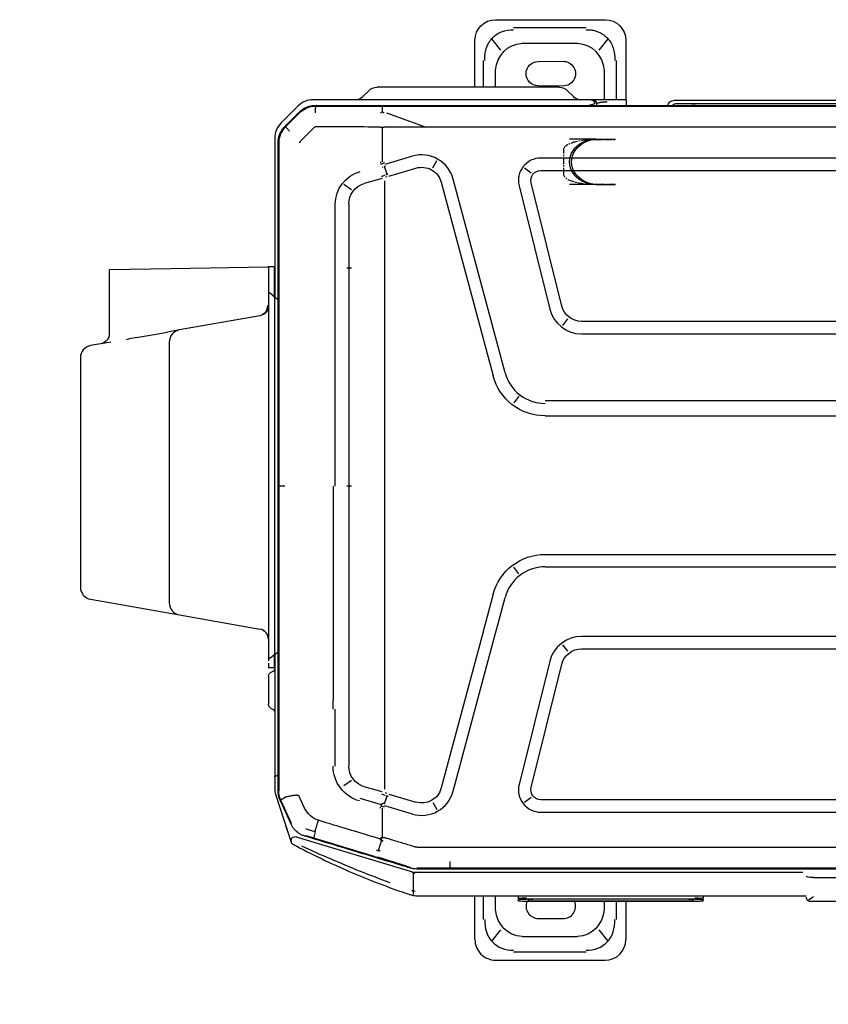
# Model space of a CAD drawing. Header units: millimetres. Extents: x 922208 to 1069538, y -182208 to -99877.
# Tile 138 of 256: x 989613 to 990005, y -173441 to -172965. Entities that reach past the tile are written whole.
import ezdxf

# ---------------------------------------------------------------- set-up
doc = ezdxf.new("R2010")
doc.units = ezdxf.units.MM
doc.header["$MEASUREMENT"] = 0
doc.linetypes.add('CENTER', pattern=[0.508, 0.3175, -0.0635, 0.0635, -0.0635])
doc.layers.add('IS_KLIM_urządzenia', color=3, linetype='Continuous')
doc.layers.add('Nowe_Adnotacja - Teksty_Nr_pióra__86', color=7, linetype='Continuous', lineweight=20, true_color=0x5555ff)
doc.styles.add('STYL_AUTOMATYCZNY_4', font='times.ttf')

# ---------------------------------------------------------------- blocks, each defined once
blk = doc.blocks.new('G$CE471A013')
at = {"linetype": 'Continuous'}
for p, q in [((14.865, 41.216), (9.565, 41.216)), ((10.489, 40.816), (13.993, 40.816)), ((8.565, 40.216), (8.565, 37.347)), ((9.43, 40.295), (9.874, 39.746)), ((13.583, 40.077), (10.899, 40.077)), ((14.608, 39.746), (15.052, 40.295)), ((15.865, 37.947), (15.865, 40.216)), ((9.009, 37.347), (9.009, 39.241)), ((12.803, 39.198), (11.603, 39.206)), ((15.473, 39.241), (15.473, 37.947)), ((9.606, 38.769), (9.606, 37.347)), ((14.876, 37.947), (14.876, 38.769)), ((11.386, 37.783), (11.097, 37.494)), ((11.603, 38.006), (12.803, 38.013)), ((11.782, 37.947), (13.342, 37.947)), ((13.342, 37.947), (19.042, 37.947)), ((19.042, 37.947), (20.602, 37.947)), ((21.287, 37.494), (20.998, 37.783)), ((-63.256, 37.301), (6.245, 37.301)), ((-62.823, 37.151), (6.095, 37.151)), ((8.525, 37.347), (9.465, 37.347)), ((8.525, 37.243), (8.525, 37.347)), ((8.525, 37.069), (8.525, 37.243)), ((9.465, 37.347), (10.165, 37.347)), ((9.965, 37.069), (9.965, 37.147)), ((10.165, 37.347), (10.236, 37.347)), ((10.236, 37.347), (23.677, 37.347)), ((23.598, 37.069), (-66.48, 37.069)), ((20.329, 37.029), (-21.491, 37.029)), ((18.258, 36.025), (20.129, 36.699)), ((23.553, 37.034), (20.329, 37.029)), ((23.592, 37.035), (23.552, 37.034)), ((24.011, 36.986), (23.999, 36.958)), ((25.023, 36.045), (24.349, 36.718)), ((25.071, 36.043), (24.361, 36.753)), ((24.441, 37.031), (25.239, 36.233)), ((20.348, 36.02), (20.348, 34.339)), ((25.023, 36.045), (25.043, 36.025)), ((9.915, 35.441), (9.065, 35.441)), ((9.915, 35.441), (9.065, 35.441)), ((9.915, 35.441), (9.065, 35.441)), ((10.015, 35.441), (9.165, 35.441)), ((10.015, 35.441), (9.165, 35.441)), ((10.015, 35.441), (9.165, 35.441)), ((10.015, 35.441), (9.165, 35.441)), ((10.015, 35.441), (9.165, 35.441)), ((10.015, 35.441), (9.165, 35.441)), ((10.015, 35.441), (9.165, 35.441)), ((10.015, 35.441), (9.165, 35.441)), ((10.015, 35.441), (9.165, 35.441)), ((10.015, 35.441), (9.165, 35.441)), ((10.015, 35.441), (9.165, 35.441)), ((10.015, 35.441), (9.165, 35.441)), ((10.015, 35.441), (9.165, 35.441)), ((10.015, 35.441), (9.165, 35.441)), ((10.015, 35.441), (9.165, 35.441)), ((10.015, 35.441), (9.165, 35.441)), ((10.015, 35.441), (9.165, 35.441)), ((10.015, 35.441), (9.165, 35.441)), ((10.015, 35.441), (9.165, 35.441)), ((10.015, 35.441), (9.165, 35.441)), ((10.015, 35.441), (9.165, 35.441)), ((10.015, 35.441), (11.285, 35.441)), ((10.015, 35.441), (11.285, 35.441)), ((10.015, 35.441), (11.285, 35.441)), ((10.015, 35.441), (11.285, 35.441)), ((10.015, 35.441), (11.285, 35.441)), ((10.015, 35.441), (11.285, 35.441)), ((10.015, 35.441), (11.285, 35.441)), ((10.015, 35.441), (11.285, 35.441)), ((10.015, 35.441), (11.285, 35.441)), ((10.015, 35.441), (11.285, 35.441)), ((25.304, 35.693), (25.278, 35.682)), ((25.355, 35.268), (25.355, 18.659)), ((25.387, 3.917), (25.387, 35.28)), ((25.555, 35.469), (25.555, 27.827)), ((-55.564, 34.525), (12.681, 34.525)), ((17.908, 34.052), (17.713, 34.401)), ((18.891, 34.614), (20.219, 34.22)), ((12.681, 33.925), (-55.564, 33.925)), ((13.463, 34.056), (13.147, 33.809)), ((20.03, 33.65), (18.72, 34.039)), ((20.116, 33.739), (20.246, 34.12)), ((20.343, 34.089), (20.3, 34.102)), ((11.659, 27.368), (13.147, 33.329)), ((14.405, 24.142), (16.915, 33.508)), ((17.495, 33.353), (14.985, 23.986)), ((20.13, 33.616), (20.19, 33.593)), ((20.228, 29.549), (20.228, 33.418)), ((20.36, 33.54), (21.229, 33.292)), ((9.915, 33.241), (9.065, 33.241)), ((9.915, 33.241), (9.065, 33.241)), ((9.915, 33.241), (9.065, 33.241)), ((10.015, 33.241), (9.165, 33.241)), ((10.015, 33.241), (9.165, 33.241)), ((10.015, 33.241), (9.165, 33.241)), ((10.015, 33.241), (9.165, 33.241)), ((10.015, 33.241), (9.165, 33.241)), ((10.015, 33.241), (9.165, 33.241)), ((10.015, 33.241), (9.165, 33.241)), ((10.015, 33.241), (9.165, 33.241)), ((10.015, 33.241), (9.165, 33.241)), ((10.015, 33.241), (9.165, 33.241)), ((10.015, 33.241), (9.165, 33.241)), ((10.015, 33.241), (9.165, 33.241)), ((10.015, 33.241), (9.165, 33.241)), ((10.015, 33.241), (9.165, 33.241)), ((10.015, 33.241), (9.165, 33.241)), ((10.015, 33.241), (9.165, 33.241)), ((10.015, 33.241), (9.165, 33.241)), ((10.015, 33.241), (9.165, 33.241)), ((10.015, 33.241), (9.165, 33.241)), ((10.015, 33.241), (9.165, 33.241)), ((10.015, 33.241), (9.165, 33.241)), ((10.015, 33.241), (11.285, 33.241)), ((10.015, 33.241), (11.285, 33.241)), ((10.015, 33.241), (11.285, 33.241)), ((10.015, 33.241), (11.285, 33.241)), ((10.015, 33.241), (11.285, 33.241)), ((10.015, 33.241), (11.285, 33.241)), ((10.015, 33.241), (11.285, 33.241)), ((10.015, 33.241), (11.285, 33.241)), ((10.015, 33.241), (11.285, 33.241)), ((10.015, 33.241), (11.285, 33.241)), ((13.729, 33.184), (12.241, 27.223)), ((21.835, 32.988), (22.215, 33.248)), ((21.97, 32.296), (21.97, 29.549)), ((22.62, 29.549), (22.62, 32.296)), ((20.228, 7.87), (20.228, 29.549)), ((21.97, 29.549), (21.97, 29.212)), ((22.62, 29.212), (22.62, 29.549)), ((22.067, 29.212), (21.834, 29.212)), ((21.97, 29.212), (21.97, 18.659)), ((22.62, 18.659), (22.62, 29.212)), ((25.556, 29.072), (25.555, 29.072)), ((25.556, 29.262), (25.856, 29.257)), ((25.556, 28.762), (25.556, 29.262)), ((25.856, 29.257), (25.856, 28.757)), ((25.856, 29.257), (25.906, 29.256)), ((25.906, 29.256), (30.556, 29.175)), ((30.556, 29.175), (33.556, 29.122)), ((33.556, 29.122), (33.556, 26.034)), ((25.556, 28.572), (25.555, 28.572)), ((25.556, 27.945), (25.556, 28.762)), ((25.856, 28.757), (25.856, 28.17)), ((25.856, 28.17), (25.856, 28.098)), ((25.856, 28.098), (25.856, 10.282)), ((25.556, 27.82), (25.387, 27.693)), ((25.555, 27.827), (25.555, 27.819)), ((25.556, 27.82), (25.556, 27.945)), ((25.679, 27.912), (25.556, 27.82)), ((25.556, 27.82), (25.556, 10.508)), ((25.556, 27.82), (25.556, 10.508)), ((25.679, 27.912), (25.837, 28.03)), ((11.38, 26.745), (11.627, 26.429)), ((26.27, 26.899), (30.161, 26.213)), ((-53.591, 26.625), (10.708, 26.625)), ((30.161, 26.213), (30.736, 26.112)), ((10.708, 26.025), (-53.591, 26.025)), ((31.478, 25.981), (30.736, 26.112)), ((32.255, 25.844), (31.478, 25.981)), ((30.656, 25.622), (30.656, 24.244)), ((33.484, 25.627), (34.461, 25.455)), ((34.956, 24.864), (34.956, 13.78)), ((30.656, 24.244), (30.656, 14.401)), ((13.745, 23.003), (13.989, 22.685)), ((-21.491, 22.784), (12.474, 22.784)), ((12.474, 22.059), (-21.491, 22.059)), ((21.834, 18.659), (22.067, 18.659)), ((21.97, 18.659), (21.97, 7.87)), ((22.728, 18.659), (22.728, 8.288)), ((25.355, 18.659), (25.355, 6.47)), ((12.474, 15.359), (-21.391, 15.359)), ((12.474, 14.759), (-21.391, 14.759)), ((13.745, 14.416), (13.989, 14.734)), ((30.656, 14.401), (30.656, 13.022)), ((14.985, 13.432), (17.495, 4.066)), ((16.915, 3.911), (14.405, 13.277)), ((34.461, 13.189), (32.35, 12.817)), ((30.161, 12.431), (26.27, 11.745)), ((32.35, 12.817), (30.161, 12.431)), ((-53.591, 11.393), (10.708, 11.393)), ((11.627, 10.989), (11.38, 10.674)), ((10.708, 10.793), (-53.591, 10.793)), ((25.387, 10.625), (25.556, 10.508)), ((25.555, 10.509), (25.555, 4.596)), ((25.556, 10.508), (25.679, 10.424)), ((25.556, 10.387), (25.556, 10.508)), ((13.147, 4.09), (11.659, 10.051)), ((12.241, 10.196), (13.729, 4.235)), ((25.556, 10.383), (25.556, 10.387)), ((25.556, 9.883), (25.556, 10.383)), ((25.846, 10.309), (25.679, 10.424)), ((25.856, 10.102), (25.856, 9.888)), ((25.856, 9.888), (25.556, 9.883)), ((25.856, 9.883), (25.556, 9.883)), ((25.698, 9.683), (25.624, 9.707)), ((25.856, 9.883), (25.856, 9.888)), ((25.855, 9.464), (25.855, 9.172)), ((25.855, 9.172), (25.855, 8.401)), ((22.728, 7.87), (22.728, 8.288)), ((25.855, 8.401), (25.855, 8.109)), ((20.228, 4.001), (20.228, 7.87)), ((21.97, 7.87), (21.97, 5.123)), ((22.62, 5.123), (22.62, 7.87)), ((25.698, 7.891), (25.624, 7.866)), ((25.355, 6.47), (25.355, 3.923)), ((21.835, 4.431), (22.214, 4.171)), ((25.55, 4.542), (25.55, 3.93)), ((20.13, 3.803), (20.19, 3.826)), ((20.36, 3.878), (21.229, 4.126)), ((25.532, 3.817), (24.851, 1.739)), ((-55.564, 3.493), (12.681, 3.493)), ((13.147, 3.61), (13.463, 3.363)), ((17.908, 3.367), (17.713, 3.017)), ((20.03, 3.769), (18.72, 3.38)), ((20.246, 3.3), (20.116, 3.679)), ((20.392, 3.256), (21.42, 3.55)), ((24.108, 3.095), (24.351, 3.626)), ((24.74, 2.343), (25.258, 3.476)), ((24.762, 2.317), (25.289, 3.467)), ((25.335, 3.692), (25.362, 3.686)), ((12.681, 2.893), (-55.564, 2.893)), ((18.891, 2.805), (20.219, 3.199)), ((20.338, 3.328), (20.411, 3.185)), ((20.348, 3.08), (20.348, 1.667)), ((24.471, 1.978), (24.491, 1.954)), ((24.462, 1.683), (18.999, 0.047)), ((20.39, 1.544), (20.541, 1.025)), ((20.669, 0.74), (23.657, 1.639)), ((24.85, 1.738), (24.754, 1.444)), ((17.062, 0.179), (17.062, 0.514)), ((19.18, 0.289), (20.57, 0.711)), ((-61.567, 0.144), (18.685, 0.144)), ((-21.391, 0.184), (17.062, 0.184)), ((18.843, 0), (0, 0)), ((17.062, 0.184), (18.461, 0.184)), ((18.461, 0.184), (18.678, 0.184)), ((18.843, 0.155), (18.835, 0.19)), ((19.18, 0.289), (18.987, 0.23)), ((-0.517, -0.263), (-62.643, -0.263)), ((18.843, -0.06), (18.765, -0.06)), ((18.837, -0.941), (18.842, -0.037)), ((-0.367, -1.413), (-63.178, -1.413)), ((-0.357, -1.413), (-0.367, -1.413)), ((-0.15, -1.15), (-0.16, -1.15)), ((18.593, -1.15), (-0.15, -1.15)), ((4.824, -1.15), (4.822, -1.265)), ((4.822, -1.36), (4.822, -1.265)), ((5.221, -1.421), (13.371, -1.421)), ((5.221, -1.421), (5.221, -1.421)), ((13.37, -1.304), (5.222, -1.304)), ((5.321, -1.322), (5.321, -1.401)), ((5.323, -1.353), (5.324, -1.322)), ((5.523, -1.319), (13.069, -1.319)), ((5.523, -1.319), (5.523, -1.319)), ((5.523, -1.407), (13.07, -1.407)), ((8.565, -1.42), (8.565, -3.264)), ((9.009, -2.29), (9.009, -1.421)), ((9.606, -1.421), (9.606, -1.817)), ((13.268, -1.322), (13.269, -1.353)), ((13.268, -1.322), (13.269, -1.354)), ((13.271, -1.401), (13.271, -1.322)), ((13.371, -1.421), (13.371, -1.421)), ((13.768, -1.15), (13.77, -1.265)), ((13.77, -1.265), (13.77, -1.36)), ((14.876, -1.817), (14.876, -1.15)), ((15.473, -1.149), (15.473, -2.29)), ((15.865, -3.264), (15.865, -1.15)), ((12.803, -2.247), (11.603, -2.254)), ((9.875, -2.794), (9.43, -3.344)), ((15.052, -3.344), (14.608, -2.794)), ((10.899, -3.126), (13.583, -3.126)), ((14.865, -4.264), (9.565, -4.264)), ((13.993, -3.865), (10.489, -3.865))]:
    blk.add_line(p, q, dxfattribs=at)
at = {"linetype": 'CENTER'}
for p, q in [((10.065, 35.429), (9.065, 35.429)), ((11.565, 33.729), (11.565, 34.94)), ((9.065, 33.241), (10.065, 33.241))]:
    blk.add_line(p, q, dxfattribs=at)
at = {"linetype": 'Continuous'}
for centre, radius, start, end in [((9.565, 40.216), 1, 90, 180), ((14.865, 40.216), 1, 0, 90), ((11.599, 38.606), 0.6, 89.6384, 270.3616), ((12.799, 38.606), 0.592, 270.3616, 89.6384), ((11.782, 37.387), 0.56, 90, 135), ((20.602, 37.387), 0.56, 45, 90), ((6.245, 37.001), 0.3, 13.2149, 90), ((12.681, 33.445), 0.48, 345.9833, 90), ((18.441, 33.099), 0.98, 73.4705, 165), ((25.325, 27.827), 0.23, 358.0143, 0), ((10.708, 27.605), 0.98, 270, 345.9834), ((26.356, 27.392), 0.5, 180, 260), ((34.056, 26.034), 0.5, 180, 260), ((12.474, 24.659), 2.6, 270, 345), ((12.474, 12.759), 2.6, 15, 90), ((10.708, 9.813), 0.98, 14.0166, 90), ((25.625, 9.464), 0.23, 0, 71.5651), ((25.625, 8.109), 0.23, 288.4349, 0), ((25.395, 4.596), 0.16, 343.9477, 0), ((12.681, 3.973), 0.48, 270, 14.0167), ((18.441, 4.319), 0.98, 195, 286.5295), ((24.567, 1.515), 0.2, 298.0607, 341.8492)]:
    blk.add_arc(centre, radius, start, end, dxfattribs=at)
at = {"linetype": 'Continuous', "extrusion": (0, 0, -1)}
for centre, radius, start, end in [((-6.095, 36.851), 0.3, 90, 133.2314), ((-10.165, 37.147), 0.2, 0, 90), ((-10.743, 37.847), 0.5, 225, 270), ((-21.641, 37.847), 0.5, 270, 315), ((-23.677, 36.267), 1.08, 90, 135), ((-24.475, 35.469), 1.08, 135, 180), ((-12.681, 33.445), 1.08, 90, 194.0166), ((-18.441, 33.099), 1.58, 15, 106.5294), ((-10.708, 27.605), 1.58, 194.0166, 270), ((-30.056, 25.622), 0.6, 100, 180), ((-34.356, 24.864), 0.6, 100, 180), ((-12.474, 24.659), 2, 195, 270), ((-12.474, 12.759), 2, 90, 165), ((-34.356, 13.78), 0.6, 180, 260), ((-30.056, 13.022), 0.6, 180, 260), ((-26.356, 11.253), 0.5, 0, 80), ((-10.708, 9.813), 1.58, 90, 165.9834), ((-25.655, 9.802), 0.1, 288.4349, 0), ((-25.655, 7.771), 0.1, 0, 71.5651), ((-12.681, 3.973), 1.08, 165.9834, 270), ((-18.441, 4.319), 1.58, 253.4706, 345), ((-25.19, 3.93), 0.36, 180, 198.1508), ((0.357, -1.213), 0.2, 180, 270), ((-11.599, -1.654), 0.6, 269.6384, 22.8841), ((-12.799, -1.654), 0.592, 156.8061, 269.6384), ((-9.565, -3.264), 1, 270, 0), ((-14.865, -3.264), 1, 180, 270)]:
    blk.add_arc(centre, radius, start, end, dxfattribs=at)
at = {"linetype": 'Continuous'}
for centre, major_axis, ratio, start_param, end_param in [((11.394, 38.207), (1.268, -1.569), 0.803018, 2.633487, 3.831894), ((13.089, 38.207), (-1.268, -1.569), 0.803018, 2.451291, 3.649699), ((5.198, 36.701), (1.086, 0), 0.414214, 1.392879, 1.570794), ((10.236, 37.147), (0, -0.2), 0.815365, 3.141593, 4.712389), ((9.915, 34.341), (-1.27, 0), 0.866025, 1.570796, 4.712389), ((9.915, 34.341), (-1.27, 0), 0.866025, 1.570796, 4.712389), ((9.915, 34.341), (-1.27, 0), 0.866025, 1.570796, 4.712389), ((10.015, 34.341), (1.27, 0), 0.866025, 4.712389, 7.853982), ((20.143, 33.944), (1.913, -0.585), 0.178321, 1.484854, 1.57228), ((19.79, 32.783), (1.919, -0.564), 0.705879, 1.540462, 1.56897), ((20.981, 32.296), (1.64, 0), 0.995519, 6.283185, 7.582721), ((20.924, 32.296), (1.046, 0), 0.995519, 6.283185, 7.558937), ((25.956, 27.392), (0.1, 0), 0.10051, 3.141593, 4.177762), ((26.356, 27.392), (0.087, 0.492), 0.898854, 1.745329, 3.141593), ((20.924, 5.123), (1.046, 0), 0.995519, 5.007433, 6.283185), ((20.964, 5.123), (1.764, 0), 0.995519, 4.991611, 6.283185), ((20.143, 3.474), (1.913, 0.585), 0.178321, 4.710906, 4.798331), ((19.789, 4.638), (1.893, 0.646), 0.706819, 4.712403, 4.740904), ((-0.517, -0.199), (0.36, 0), 0.176327, 4.712389, 6.279863), ((-0.517, -1.053), (-0.355, 0.355), 0.176327, 1.745329, 2.532861), ((5.222, -1.266), (-0.4, 0.001), 0.029834, 4.712454, 6.28325), ((5.221, -1.41), (0.4, 0), 0.029837, 2.648555, 2.751427), ((5.222, -1.316), (0.35, 0), 0.029833, 1.570796, 3.141593), ((5.221, -1.41), (0.349, 0), 0.029837, 3.880383, 4.712389), ((5.523, -1.326), (0.25, 0), 0.029816, 1.570796, 3.141593), ((5.273, -1.276), (-0.05, 0), 0.999555, 1.570796, 1.896281), ((5.521, -1.401), (0.2, 0), 0.0299, 3.129347, 4.723791), ((13.069, -1.326), (0.25, 0), 0.029816, 0.323316, 1.570796), ((13.071, -1.401), (-0.2, 0), 0.0299, 1.564853, 3.144938), ((13.37, -1.266), (0.4, 0.001), 0.029834, 6.28312, 7.853917), ((13.37, -1.316), (0.35, 0), 0.029833, 0, 1.570796), ((13.371, -1.41), (0.349, 0), 0.029837, 4.712389, 5.911815), ((11.394, -1.255), (1.268, 1.569), 0.803018, 2.451291, 3.649699), ((13.089, -1.255), (-1.268, 1.569), 0.803018, 2.633487, 3.831894)]:
    blk.add_ellipse(centre, major_axis=major_axis, ratio=ratio, start_param=start_param, end_param=end_param, dxfattribs=at)
at = {"linetype": 'CENTER'}
for centre, start_param, end_param in [((10.065, 34.94), 3.141593, 4.712389), ((10.065, 33.729), 1.570796, 3.141593)]:
    blk.add_ellipse(centre, major_axis=(-1.5, 0), ratio=0.325568, start_param=start_param, end_param=end_param, dxfattribs=at)
at = {"linetype": 'Continuous'}
for points, knots in [([(10.489, 40.73), (10.421, 40.73), (10.287, 40.729), (10.093, 40.695), (9.911, 40.639), (9.744, 40.558), (9.592, 40.456), (9.369, 40.251), (9.126, 39.848), (9.103, 39.452), (9.09, 39.241)], [0, 0, 0, 0, 0.088396, 0.173346, 0.25543, 0.335293, 0.413632, 0.491185, 0.72797, 1, 1, 1, 1]), ([(15.392, 39.241), (15.392, 39.315), (15.392, 39.459), (15.36, 39.667), (15.306, 39.861), (15.23, 40.037), (15.136, 40.195), (14.947, 40.428), (14.571, 40.688), (14.191, 40.716), (13.993, 40.73)], [0, 0, 0, 0, 0.095854, 0.186885, 0.2735, 0.35617, 0.435439, 0.51192, 0.746033, 1, 1, 1, 1]), ([(9.956, 37.165), (9.955, 37.166), (9.949, 37.173), (9.927, 37.185), (9.884, 37.201), (9.802, 37.22), (9.667, 37.238), (9.53, 37.242), (9.465, 37.243)], [0, 0, 0, 0, 0.033531, 0.165604, 0.326819, 0.467732, 0.750376, 1, 1, 1, 1]), ([(10.349, 37.07), (10.347, 37.071), (10.325, 37.08), (10.26, 37.106), (10.162, 37.138), (10.101, 37.144), (10.072, 37.147)], [0, 0, 0, 0, 0.023051, 0.207675, 0.629287, 1, 1, 1, 1]), ([(20.346, 36.744), (20.345, 36.769), (20.344, 36.822), (20.341, 36.893), (20.338, 36.964), (20.333, 37.013), (20.329, 37.032), (20.327, 37.034), (20.326, 37.034)], [0, 0, 0, 0, 0.153633, 0.320832, 0.49911, 0.748722, 0.930274, 1, 1, 1, 1]), ([(24.322, 36.744), (24.226, 36.833), (24.115, 36.904), (23.867, 37.006), (23.73, 37.033), (23.593, 37.034)], [0, 0, 0, 0, 0.487241, 0.487241, 1, 1, 1, 1]), ([(24.361, 36.753), (24.32, 36.791), (24.236, 36.868), (24.09, 36.956), (23.933, 37.021), (23.767, 37.062), (23.654, 37.067), (23.598, 37.069)], [0, 0, 0, 0, 0.200032, 0.400047, 0.600045, 0.800029, 1, 1, 1, 1]), ([(20.442, 36.025), (20.408, 36.022), (20.346, 36.017), (20.283, 36.023), (20.255, 36.025)], [0, 0, 0, 0, 0.543839, 1, 1, 1, 1]), ([(25.387, 35.28), (25.385, 35.336), (25.38, 35.449), (25.338, 35.615), (25.273, 35.772), (25.186, 35.918), (25.109, 36.002), (25.071, 36.043)], [0, 0, 0, 0, 0.199971, 0.399955, 0.599953, 0.799968, 1, 1, 1, 1]), ([(20.26, 34.328), (20.261, 34.329), (20.261, 34.329), (20.261, 34.33), (20.261, 34.331), (20.26, 34.332), (20.26, 34.333), (20.258, 34.336), (20.256, 34.337), (20.254, 34.339)], [0, 0, 0, 0, 0.093535, 0.093535, 0.207433, 0.207433, 0.397418, 0.397418, 1, 1, 1, 1]), ([(25.856, 28.098), (25.856, 28.084), (25.856, 28.07), (25.851, 28.049), (25.848, 28.041), (25.841, 28.033), (25.839, 28.031), (25.837, 28.03)], [0, 0, 0, 0, 0.458778, 0.458778, 0.863378, 0.863378, 1, 1, 1, 1]), ([(25.846, 10.309), (25.851, 10.305), (25.855, 10.299), (25.856, 10.288), (25.856, 10.285), (25.856, 10.282)], [0, 0, 0, 0, 0.756623, 0.756623, 1, 1, 1, 1]), ([(25.856, 10.282), (25.856, 10.272), (25.856, 10.259), (25.856, 10.235), (25.856, 10.225), (25.856, 10.215)], [0, 0, 0, 0, 0.612645, 0.612645, 1, 1, 1, 1]), ([(25.389, 4.689), (25.396, 4.685), (25.417, 4.673), (25.472, 4.642), (25.539, 4.605), (25.55, 4.599), (25.555, 4.596)], [0, 0, 0, 0, 0.071285, 0.22784, 0.631675, 1, 1, 1, 1]), ([(25.257, 3.478), (25.32, 3.616), (25.355, 3.769), (25.355, 3.922), (25.355, 3.923), (25.355, 3.923)], [0, 0, 0, 0, 0.999505, 0.999505, 1, 1, 1, 1]), ([(25.289, 3.467), (25.309, 3.514), (25.348, 3.61), (25.381, 3.762), (25.385, 3.865), (25.387, 3.917)], [0, 0, 0, 0, 0.333339, 0.666672, 1, 1, 1, 1]), ([(24.351, 3.626), (24.358, 3.639), (24.371, 3.665), (24.403, 3.697), (24.445, 3.71), (24.502, 3.713), (24.559, 3.708), (24.616, 3.7), (24.7, 3.687), (24.796, 3.67), (24.905, 3.649), (24.959, 3.639), (24.986, 3.634)], [0, 0, 0, 0, 0.063445, 0.125642, 0.187788, 0.250693, 0.375623, 0.438172, 0.500645, 0.750303, 0.875197, 1, 1, 1, 1]), ([(24.999, 3.629), (25.029, 3.613), (25.086, 3.584), (25.153, 3.545), (25.201, 3.516), (25.232, 3.496), (25.249, 3.484), (25.257, 3.477), (25.261, 3.474), (25.262, 3.474), (25.262, 3.474)], [0, 0, 0, 0, 0.196304, 0.378613, 0.540984, 0.680096, 0.794866, 0.885682, 0.95364, 1, 1, 1, 1]), ([(20.26, 3.09), (20.261, 3.09), (20.261, 3.09), (20.261, 3.089), (20.261, 3.088), (20.26, 3.087), (20.26, 3.086), (20.258, 3.083), (20.256, 3.081), (20.254, 3.08)], [0, 0, 0, 0, 0.093535, 0.093535, 0.207433, 0.207433, 0.397418, 0.397418, 1, 1, 1, 1]), ([(20.489, 1.611), (20.971, 1.756), (21.453, 1.901), (22.437, 2.197), (22.938, 2.349), (23.44, 2.5)], [0, 0, 0, 0, 0.489998, 0.489998, 1, 1, 1, 1]), ([(24.053, 2.088), (24.047, 2.086), (24.042, 2.084), (23.966, 2.059), (23.896, 2.037), (23.753, 1.999), (23.681, 1.982), (23.604, 1.967), (23.599, 1.966), (23.595, 1.965)], [0, 0, 0, 0, 0.036866, 0.036866, 0.504384, 0.504384, 0.969691, 0.969691, 1, 1, 1, 1]), ([(23.595, 1.965), (23.608, 1.918), (23.619, 1.872), (23.638, 1.791), (23.646, 1.754), (23.656, 1.694), (23.658, 1.671), (23.658, 1.644), (23.657, 1.637), (23.654, 1.633), (23.653, 1.633), (23.653, 1.633)], [0, 0, 0, 0, 0.2609, 0.2609, 0.5218, 0.5218, 0.782701, 0.782701, 0.970671, 0.970671, 1, 1, 1, 1]), ([(24.093, 1.733), (24.14, 1.75), (24.235, 1.782), (24.368, 1.857), (24.492, 1.949), (24.601, 2.059), (24.693, 2.182), (24.739, 2.272), (24.762, 2.317)], [0, 0, 0, 0, 0.163038, 0.329712, 0.498444, 0.667536, 0.835268, 1, 1, 1, 1]), ([(24.936, 1.998), (24.972, 2.109), (25.001, 2.197), (25.016, 2.245), (25.018, 2.249), (25.017, 2.245)], [0, 0, 0, 0, 0.718874, 0.718874, 1, 1, 1, 1]), ([(18.828, 1.231), (18.924, 1.26), (19.117, 1.319), (19.406, 1.406), (19.695, 1.494), (19.887, 1.552), (20.022, 1.593), (20.061, 1.605), (20.151, 1.632), (20.202, 1.648), (20.254, 1.663)], [0, 0, 0, 0, 0.202609, 0.405217, 0.607826, 0.810435, 0.810435, 0.891478, 0.891478, 1, 1, 1, 1]), ([(18.998, 0.19), (19.049, 0.206), (19.1, 0.221), (19.355, 0.299), (19.56, 0.361), (20.58, 0.67), (21.397, 0.918), (22.84, 1.355), (23.466, 1.544), (24.093, 1.733)], [0, 0, 0, 0, 0.030057, 0.030057, 0.150285, 0.150285, 0.631198, 0.631198, 1, 1, 1, 1]), ([(20.442, 1.671), (20.419, 1.669), (20.358, 1.667), (20.296, 1.665), (20.257, 1.664)], [0, 0, 0, 0, 0.371371, 1, 1, 1, 1]), ([(20.47, 1.601), (20.444, 1.582), (20.394, 1.545), (20.34, 1.513), (20.313, 1.497)], [0, 0, 0, 0, 0.499901, 1, 1, 1, 1]), ([(24.462, 1.683), (24.479, 1.687), (24.495, 1.691), (24.599, 1.707), (24.683, 1.685), (24.769, 1.594), (24.775, 1.536), (24.76, 1.465), (24.757, 1.455), (24.754, 1.444)], [0, 0, 0, 0, 0.082224, 0.082224, 0.505542, 0.505542, 0.92886, 0.92886, 1, 1, 1, 1]), ([(24.851, 1.739), (24.84, 1.706), (24.829, 1.674), (24.805, 1.598), (24.79, 1.555), (24.77, 1.492), (24.763, 1.472), (24.757, 1.453)], [0, 0, 0, 0, 0.339989, 0.339989, 0.792222, 0.792222, 1, 1, 1, 1]), ([(24.652, 1.333), (23.757, 0.857), (22.843, 0.417), (20.981, -0.385), (20.032, -0.748), (19.071, -1.072)], [0, 0, 0, 0, 0.5, 0.5, 1, 1, 1, 1]), ([(19.959, -0.521), (20.442, -0.347), (20.922, -0.165), (22.359, 0.408), (23.304, 0.825), (24.247, 1.248), (24.247, 1.248), (24.247, 1.248)], [0, 0, 0, 0, 0.332003, 0.332003, 0.999956, 0.999956, 1, 1, 1, 1]), ([(20.477, 1.017), (20.483, 1.016), (20.495, 1.015), (20.518, 1.019), (20.546, 1.026), (20.579, 1.037), (20.599, 1.05), (20.608, 1.056)], [0, 0, 0, 0, 0.124243, 0.250099, 0.500246, 0.750314, 1, 1, 1, 1]), ([(24.661, 1.338), (24.661, 1.338), (24.659, 1.338), (24.654, 1.335), (24.653, 1.334), (24.652, 1.333)], [0, 0, 0, 0, 0.812779, 0.812779, 1, 1, 1, 1]), ([(18.685, 0.144), (18.738, 0.146), (18.844, 0.15), (18.947, 0.177), (18.998, 0.19)], [0, 0, 0, 0, 0.501074, 1, 1, 1, 1]), ([(18.999, 0.047), (18.96, 0.034), (18.923, 0.018), (18.872, -0.014), (18.856, -0.025), (18.844, -0.047), (18.843, -0.053), (18.843, -0.06)], [0, 0, 0, 0, 0.616187, 0.616187, 0.899223, 0.899223, 1, 1, 1, 1]), ([(18.814, -0.941), (18.795, -0.932), (18.775, -0.923), (18.755, -0.914), (18.755, -0.913), (18.754, -0.913)], [0, 0, 0, 0, 0.963467, 0.963467, 1, 1, 1, 1]), ([(18.814, -0.941), (18.817, -0.942), (18.821, -0.943), (18.827, -0.943), (18.831, -0.943), (18.839, -0.941), (18.843, -0.939), (18.849, -0.935), (18.851, -0.934), (18.853, -0.932)], [0, 0, 0, 0, 0.246944, 0.246944, 0.491708, 0.491708, 0.827112, 0.827112, 1, 1, 1, 1]), ([(18.836, -1.092), (18.835, -1.091), (18.835, -1.09), (18.834, -1.066), (18.832, -1.037), (18.831, -0.986), (18.831, -0.964), (18.833, -0.942)], [0, 0, 0, 0, 0.037359, 0.037359, 0.637819, 0.637819, 1, 1, 1, 1]), ([(18.92, -0.879), (18.92, -0.879), (18.919, -0.88), (18.897, -0.898), (18.875, -0.915), (18.853, -0.932)], [0, 0, 0, 0, 0.029461, 0.029461, 1, 1, 1, 1]), ([(4.822, -1.36), (4.822, -1.367), (4.824, -1.378), (4.832, -1.392), (4.842, -1.401), (4.85, -1.406), (4.857, -1.409), (4.865, -1.411), (4.88, -1.413), (4.904, -1.415), (4.947, -1.417), (4.966, -1.417)], [0, 0, 0, 0, 0.065305, 0.116297, 0.160097, 0.198956, 0.23575, 0.282457, 0.373365, 0.758577, 1, 1, 1, 1]), ([(13.302, -1.324), (13.302, -1.324), (13.306, -1.324), (13.308, -1.324), (13.307, -1.324)], [0, 0, 0, 0, 0.175946, 1, 1, 1, 1]), ([(13.696, -1.414), (13.705, -1.415), (13.72, -1.413), (13.736, -1.409), (13.748, -1.403), (13.759, -1.393), (13.768, -1.378), (13.77, -1.367), (13.77, -1.36)], [0, 0, 0, 0, 0.498479, 0.626522, 0.703686, 0.792587, 0.893399, 1, 1, 1, 1]), ([(18.843, -1.129), (18.769, -1.142), (18.694, -1.148), (18.612, -1.15), (18.605, -1.15), (18.597, -1.15), (18.596, -1.15), (18.594, -1.15), (18.594, -1.15), (18.593, -1.15)], [0, 0, 0, 0, 0.895051, 0.895051, 0.981123, 0.981123, 0.990548, 0.990548, 1, 1, 1, 1]), ([(19.071, -1.072), (19.07, -1.072), (19.069, -1.072), (19.062, -1.075), (19.056, -1.077), (19.016, -1.089), (18.982, -1.099), (18.913, -1.116), (18.878, -1.123), (18.843, -1.129)], [0, 0, 0, 0, 0.010318, 0.010318, 0.093061, 0.093061, 0.548137, 0.548137, 1, 1, 1, 1]), ([(10.489, -3.778), (10.082, -3.791), (9.715, -3.648), (9.211, -3.111), (9.077, -2.721), (9.09, -2.29)], [0, 0, 0, 0, 0.5, 0.5, 1, 1, 1, 1]), ([(15.392, -2.29), (15.406, -2.721), (15.272, -3.111), (14.768, -3.648), (14.4, -3.791), (13.993, -3.778)], [0, 0, 0, 0, 0.5, 0.5, 1, 1, 1, 1])]:
    blk.add_open_spline(points, degree=3, knots=knots, dxfattribs=at)
for points, degree in [([(11.11, 37.489), (10.935, 37.385)], 1), ([(20.256, 36.7), (20.286, 36.714), (20.316, 36.729), (20.346, 36.744)], 3), ([(20.346, 36.744), (20.376, 36.729), (20.407, 36.715), (20.437, 36.7)], 3), ([(24.322, 36.751), (24.331, 36.742), (24.34, 36.733), (24.349, 36.724)], 3), ([(-21.491, 36.025), (-7.576, 36.025), (6.339, 36.025), (20.254, 36.025)], 3), ([(20.254, 36.025), (20.254, 36.025), (20.255, 36.025), (20.255, 36.025)], 3), ([(20.443, 36.025), (20.443, 36.025), (20.443, 36.025), (20.442, 36.025)], 3), ([(20.443, 36.025), (21.49, 36.027), (22.537, 36.029), (23.583, 36.031)], 3), ([(23.583, 36.031), (23.594, 36.031), (23.615, 36.026), (23.632, 36.015), (23.64, 36.008)], 3), ([(23.64, 36.008), (23.869, 35.779), (24.099, 35.549), (24.328, 35.32)], 3), ([(25.043, 36.025), (25.241, 35.825), (25.354, 35.55), (25.355, 35.268)], 3), ([(24.328, 35.32), (24.336, 35.313), (24.347, 35.296), (24.351, 35.275), (24.351, 35.265)], 3), ([(20.442, 34.339), (20.442, 34.317), (20.439, 34.295), (20.433, 34.274)], 3), ([(20.191, 34.136), (20.191, 34.137), (20.191, 34.137), (20.192, 34.137)], 3), ([(20.17, 33.72), (20.134, 33.733), (20.098, 33.746), (20.062, 33.757)], 3), ([(20.383, 33.645), (20.332, 33.66), (20.281, 33.677), (20.231, 33.696)], 3), ([(25.549, 27.812), (25.549, 27.817), (25.549, 27.821), (25.548, 27.825)], 3), ([(32.255, 25.844), (32.432, 25.814), (32.592, 25.773), (32.737, 25.731)], 3), ([(20.17, 3.699), (20.134, 3.685), (20.098, 3.673), (20.062, 3.662)], 3), ([(20.383, 3.774), (20.332, 3.759), (20.281, 3.742), (20.231, 3.722)], 3), ([(24.986, 3.634), (24.991, 3.633), (24.995, 3.631), (24.999, 3.629)], 3), ([(25.261, 3.473), (25.262, 3.473), (25.262, 3.473), (25.262, 3.474)], 3), ([(20.191, 3.282), (20.191, 3.282), (20.191, 3.282), (20.192, 3.282)], 3), ([(20.442, 3.08), (20.442, 3.101), (20.439, 3.123), (20.433, 3.144)], 3), ([(23.44, 2.5), (23.726, 2.594), (23.982, 2.821), (24.108, 3.095)], 3), ([(23.595, 1.965), (23.546, 2.14), (23.494, 2.319), (23.44, 2.5)], 3), ([(23.595, 1.965), (23.595, 1.965)], 1), ([(20.254, 1.663), (20.255, 1.664), (20.256, 1.664), (20.257, 1.664)], 3), ([(20.401, 1.551), (20.376, 1.585), (20.36, 1.625), (20.352, 1.667)], 3), ([(20.47, 1.601), (20.475, 1.606), (20.482, 1.609), (20.489, 1.611)], 3), ([(23.653, 1.633), (23.793, 1.675), (23.933, 1.717), (24.072, 1.758)], 3), ([(-21.391, 1.188), (-8.082, 1.188), (5.228, 1.188), (18.538, 1.188)], 3), ([(20.457, 1.02), (20.464, 1.019), (20.471, 1.018), (20.477, 1.017)], 3), ([(20.608, 1.056), (20.613, 1.061), (20.618, 1.066), (20.623, 1.07)], 3), ([(20.666, 0.733), (20.634, 0.724), (20.603, 0.715), (20.572, 0.705)], 3)]:
    blk.add_open_spline(points, degree=degree, dxfattribs=at)
for points, weights, degree in [([(23.587, 36.705), (23.579, 37.034), (23.547, 37.04)], [0.999995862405, 0.797858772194, 1], 2), ([(24.83, 35.818), (25.035, 36.033), (25.024, 36.051)], [0.999996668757, 0.819896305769, 1], 2), ([(25.071, 18.659), (25.355, 18.659), (25.36, 18.659)], [1, 0.828621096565, 1], 2), ([(18.538, 1.188), (18.636, 1.188), (18.734, 1.202), (18.828, 1.231)], [1, 0.992787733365, 0.992787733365, 1], 3)]:
    blk.add_rational_spline(points, weights, degree=degree, dxfattribs=at)

msp = doc.modelspace()

# ---------------------------------------------------------------- texts
at = {"layer": 'Nowe_Adnotacja - Teksty_Nr_pióra__86', "color": 173, "linetype": 'Continuous', "lineweight": 20, "true_color": 0x5555ff, "insert": (989779.53, -173510.74), "char_height": 500, "attachment_point": 2, "style": 'STYL_AUTOMATYCZNY_4', "bg_fill": 2}
msp.add_mtext('\\pxqc;\\A1;\\fArial|b0|i1|c238|p0;5', dxfattribs=at)

# ---------------------------------------------------------------- next in the draw order: block references
at = {"layer": 'IS_KLIM_urządzenia', "xscale": -10, "yscale": 10, "zscale": 10, "rotation": 359.9999999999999}
msp.add_blockref('G$CE471A013', (989992.29, -173377.34), dxfattribs=at)

doc.saveas('drawing.dxf')
